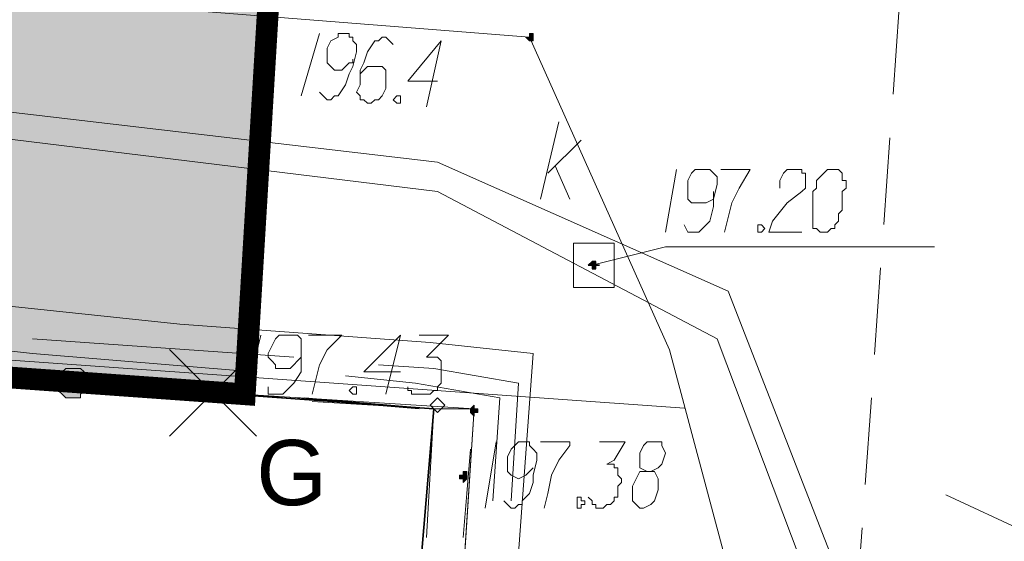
# Model space of a CAD drawing. Header units: metres. Extents: x 7431553 to 7432401, y 5544342 to 5544539.
# Tile 161 of 180: x 7432237 to 7432249, y 5544434 to 5544440. Entities that reach past the tile are written whole.
import ezdxf
from ezdxf import colors
from ezdxf.entities.mleader import LeaderData, LeaderLine
from ezdxf.lldxf.tags import DXFTag
from ezdxf.math import Vec2, Vec3

# ---------------------------------------------------------------- set-up
doc = ezdxf.new("R2010")
doc.units = ezdxf.units.M
doc.header["$MEASUREMENT"] = 0
doc.linetypes.add('DASHEDX2', pattern=[1.5, 1, -0.5])
for name, color, linetype, lineweight in [('BG-PR90-PB-PZT-PZT01_2026_04_14$0$MAPA DCP', 7, 'Continuous', 0), ('BG-PR90-PB-PZT-PZT01_2026_04_14$0$Z-ogrodzenie', 41, 'Continuous', 20), ('PRIMETECH - kan_deszcz_graw', 74, 'EST---KD---', 35), ('PRIMETECH_XREF', 7, 'Continuous', 5), ('PROHUBUS- OPISY WENTYLACJA', 7, 'Continuous', 13)]:
    doc.layers.add(name, color=color, linetype=linetype, lineweight=lineweight)
for name, color, linetype in [('BG-PR90-PB-PZT-PZT01_2026_04_14$0$Z-wyburzenia', 10, 'Continuous'), ('BG-PR90-PB-PZT-PZT01_2026_04_14$0$Z_granica-inwestycji', 203, 'Continuous'), ('BG-PR90-PB-PZT-PZT01_2026_04_14$0$Z_granica-wlasnosci', 170, 'Continuous'), ('BG-PR90-PB-PZT-PZT01_2026_04_14$0$Z_szraf zielen', 72, 'Continuous')]:
    doc.layers.add(name, color=color, linetype=linetype)
doc.styles.add('BG-PR90-PB-PZT-PZT01_2026_04_14$0$Arial', font='arial.ttf')
doc.styles.add('DYN_DIM', font='ARIAL.TTF')
doc.styles.add('EST_SWK_1_500__', font='arial.ttf', dxfattribs={"height": 1})
doc.linetypes.add('BG-PR90-PB-PZT-PZT01_2026_04_14$0$BGT', pattern='A,3.75,[133,ltypeshp.shx,S=0.1875,R=0,X=0,Y=0],3.75', length=7.5)
tags = doc.linetypes.add('EST---KD---', pattern='A,2.5,-0.22,["kd",EST_SWK_1_500__,S=1,R=0,X=0,Y=-0.36],-1.6', length=4.32).pattern_tags.tags
tags[6] = DXFTag(74, 10)

# ---------------------------------------------------------------- blocks, each defined once
blk = doc.blocks.new('_$0$_None')
blk = doc.blocks.new('BG-PR90-PB-PZT-PZT01_2026_04_14$0$Naddrwiną2025_v2klauzulap')
at = {"layer": 'BG-PR90-PB-PZT-PZT01_2026_04_14$0$MAPA DCP', "linetype": 'Continuous', "lineweight": 0, "true_color": 0x9a3300, "transparency": 33554559}
blk.add_hatch(color=24, dxfattribs=at).paths.add_polyline_path([(7431725.337, 5544658.073), (7431725.337, 5544658.073), (7431725.337, 5544658.116), (7431725.379, 5544658.116), (7431725.379, 5544658.116), (7431725.379, 5544658.116), (7431725.379, 5544658.116), (7431725.379, 5544658.158), (7431725.379, 5544658.158), (7431725.379, 5544658.158), (7431725.337, 5544658.158), (7431725.337, 5544658.158), (7431725.337, 5544658.2), (7431725.337, 5544658.158), (7431725.294, 5544658.158), (7431725.294, 5544658.158), (7431725.294, 5544658.158), (7431725.294, 5544658.158), (7431725.294, 5544658.116), (7431725.294, 5544658.116), (7431725.294, 5544658.116), (7431725.294, 5544658.116), (7431725.294, 5544658.116)])
at = {"layer": 'BG-PR90-PB-PZT-PZT01_2026_04_14$0$MAPA DCP', "linetype": 'Continuous', "lineweight": 0, "transparency": 33554559}
for color, points in [(1, [(7431722.712, 5544657.354), (7431722.712, 5544657.354), (7431722.754, 5544657.396), (7431722.754, 5544657.396), (7431722.754, 5544657.396), (7431722.754, 5544657.396), (7431722.754, 5544657.396), (7431722.754, 5544657.438), (7431722.754, 5544657.438), (7431722.754, 5544657.438), (7431722.754, 5544657.438), (7431722.712, 5544657.438), (7431722.712, 5544657.438), (7431722.712, 5544657.438), (7431722.712, 5544657.438), (7431722.67, 5544657.438), (7431722.67, 5544657.438), (7431722.67, 5544657.438), (7431722.67, 5544657.396), (7431722.67, 5544657.396), (7431722.67, 5544657.396), (7431722.67, 5544657.396), (7431722.712, 5544657.396)]), (256, [(7431727.072, 5544656.761), (7431727.072, 5544656.761), (7431727.03, 5544656.761), (7431727.03, 5544656.803), (7431726.988, 5544656.803), (7431726.988, 5544656.803), (7431726.988, 5544656.803), (7431726.988, 5544656.761), (7431726.945, 5544656.761), (7431726.945, 5544656.761), (7431726.945, 5544656.761), (7431726.988, 5544656.719), (7431726.988, 5544656.719), (7431726.988, 5544656.719), (7431726.988, 5544656.719), (7431727.03, 5544656.719), (7431727.03, 5544656.719), (7431727.03, 5544656.719)]), (256, [(7431727.75, 5544656.592), (7431727.792, 5544656.592), (7431727.792, 5544656.592), (7431727.792, 5544656.592), (7431727.792, 5544656.634), (7431727.792, 5544656.634), (7431727.834, 5544656.634), (7431727.792, 5544656.676), (7431727.792, 5544656.676), (7431727.792, 5544656.676), (7431727.792, 5544656.676), (7431727.792, 5544656.676), (7431727.75, 5544656.676), (7431727.75, 5544656.676), (7431727.75, 5544656.676), (7431727.75, 5544656.676), (7431727.75, 5544656.676), (7431727.707, 5544656.676), (7431727.707, 5544656.634), (7431727.707, 5544656.634), (7431727.75, 5544656.634)]), (256, [(7431726.861, 5544654.094), (7431726.861, 5544654.136), (7431726.818, 5544654.136), (7431726.818, 5544654.136), (7431726.818, 5544654.136), (7431726.776, 5544654.136), (7431726.776, 5544654.136), (7431726.776, 5544654.136), (7431726.776, 5544654.094), (7431726.776, 5544654.094), (7431726.776, 5544654.094), (7431726.776, 5544654.052), (7431726.818, 5544654.052), (7431726.818, 5544654.052), (7431726.818, 5544654.052), (7431726.861, 5544654.052)]), (256, [(7431726.691, 5544651.977), (7431726.776, 5544651.977), (7431726.818, 5544652.02), (7431726.818, 5544652.02), (7431726.861, 5544652.062), (7431726.861, 5544652.104), (7431726.861, 5544652.189), (7431726.861, 5544652.231), (7431726.818, 5544652.231), (7431726.776, 5544652.274), (7431726.734, 5544652.316), (7431726.691, 5544652.316), (7431726.649, 5544652.316), (7431726.607, 5544652.274), (7431726.564, 5544652.274), (7431726.522, 5544652.231), (7431726.522, 5544652.189), (7431726.522, 5544652.147), (7431726.522, 5544652.104), (7431726.522, 5544652.062), (7431726.564, 5544652.02), (7431726.607, 5544651.977), (7431726.649, 5544651.977), (7431726.649, 5544651.977)])]:
    blk.add_hatch(color=color, dxfattribs=at).paths.add_polyline_path(points)
at = {"layer": 'BG-PR90-PB-PZT-PZT01_2026_04_14$0$MAPA DCP', "linetype": 'Continuous', "lineweight": 18, "transparency": 33554687}
for points in [[(7431735.454, 5544677.504), (7431734.904, 5544669.292), (7431734.65, 5544665.312), (7431734.057, 5544656.295), (7431726.988, 5544656.761), (7431726.818, 5544654.094), (7431673.859, 5544657.311), (7431674.071, 5544660.444), (7431674.706, 5544669.419), (7431675.002, 5544673.694), (7431675.807, 5544686.098)], [(7431770.083, 5544504.869), (7431766.188, 5544504.996), (7431732.576, 5544512.404), (7431709.8, 5544513.844), (7431713.187, 5544561.426), (7431714.161, 5544575.396), (7431721.188, 5544574.846), (7431726.818, 5544654.094), (7431726.988, 5544656.761), (7431734.057, 5544656.295), (7431734.65, 5544665.312), (7431734.904, 5544669.292), (7431748.747, 5544668.276), (7431734.904, 5544669.292), (7431735.454, 5544677.504)], [(7431726.861, 5544654.814), (7431726.988, 5544656.295), (7431728.469, 5544656.211)], [(7431727.58, 5544656.253), (7431726.988, 5544656.295), (7431726.903, 5544654.898)], [(7431726.818, 5544653.925), (7431726.649, 5544651.935)], [(7431726.607, 5544650.792), (7431726.818, 5544653.798)]]:
    blk.add_lwpolyline(points, dxfattribs=at)
at = {"layer": 'BG-PR90-PB-PZT-PZT01_2026_04_14$0$MAPA DCP', "color": 1, "linetype": 'Continuous', "lineweight": 18, "transparency": 33554687}
for points in [[(7431735.412, 5544677.504), (7431733.719, 5544662.561), (7431731.221, 5544660.317), (7431726.31, 5544659.005), (7431722.712, 5544657.396), (7431720.849, 5544633.816), (7431719.664, 5544603.125), (7431716.955, 5544571.502), (7431706.795, 5544564.474), (7431707.049, 5544557.701)], [(7431718.225, 5544548.557), (7431719.749, 5544566.972), (7431720.13, 5544573.534), (7431720.384, 5544578.952), (7431721.442, 5544597.494), (7431722.204, 5544610.321), (7431722.627, 5544615.74), (7431723.008, 5544620.397), (7431723.516, 5544627.593), (7431724.49, 5544636.822), (7431724.871, 5544641.267), (7431725.294, 5544645.839), (7431725.633, 5544649.776), (7431726.014, 5544653.374), (7431726.226, 5544656.253), (7431726.353, 5544657.438), (7431733.295, 5544656.93), (7431735.37, 5544656.803), (7431735.497, 5544658.666), (7431736.47, 5544668.784), (7431736.978, 5544673.694), (7431737.232, 5544676.234), (7431737.317, 5544677.335)], [(7431713.695, 5544555.457), (7431717.209, 5544559.987), (7431718.436, 5544580.73), (7431719.833, 5544603.506), (7431722.035, 5544638.304), (7431724.151, 5544656.338), (7431725.633, 5544659.682), (7431730.205, 5544661.46)], [(7431730.459, 5544661.164), (7431726.183, 5544659.555), (7431724.49, 5544656.338), (7431722.289, 5544638.346), (7431720.172, 5544603.506), (7431718.648, 5544580.646), (7431717.674, 5544559.987), (7431713.737, 5544555.203)], [(7431728.046, 5544657.184), (7431726.691, 5544657.269), (7431726.522, 5544656.295), (7431726.48, 5544655.66)], [(7431728.046, 5544656.973), (7431726.861, 5544657.057), (7431726.691, 5544656.084), (7431726.607, 5544655.279)], [(7431726.395, 5544654.687), (7431726.183, 5544651.681)], [(7431726.564, 5544654.263), (7431726.564, 5544654.221), (7431726.353, 5544651.681), (7431726.31, 5544651.3)]]:
    blk.add_lwpolyline(points, dxfattribs=at)
at = {"layer": 'BG-PR90-PB-PZT-PZT01_2026_04_14$0$MAPA DCP', "color": 24, "linetype": 'Continuous', "lineweight": 18, "true_color": 0x9a3300, "transparency": 33554687}
for points in [[(7431725.337, 5544658.116), (7431725.125, 5544658.962), (7431725.125, 5544662.053)], [(7431724.278, 5544657.608), (7431723.897, 5544657.989)], [(7431724.194, 5544657.692), (7431724.575, 5544657.862)], [(7431724.575, 5544657.523), (7431723.686, 5544657.735)]]:
    blk.add_lwpolyline(points, dxfattribs=at)
at = {"layer": 'BG-PR90-PB-PZT-PZT01_2026_04_14$0$MAPA DCP', "color": 24, "linetype": 'Continuous', "lineweight": 9, "true_color": 0x9a3300, "transparency": 33554687}
for points in [[(7431724.236, 5544660.91), (7431724.236, 5544660.825), (7431724.278, 5544660.783), (7431724.321, 5544660.74), (7431724.363, 5544660.698), (7431724.405, 5544660.698), (7431724.448, 5544660.698), (7431724.49, 5544660.656), (7431724.532, 5544660.656), (7431724.617, 5544660.656), (7431724.702, 5544660.656), (7431724.786, 5544660.656), (7431724.829, 5544660.656), (7431724.871, 5544660.656), (7431724.913, 5544660.656), (7431724.913, 5544660.698), (7431724.956, 5544660.74), (7431724.956, 5544660.783), (7431724.956, 5544660.825), (7431724.913, 5544660.867), (7431724.913, 5544660.91), (7431724.871, 5544660.91), (7431724.829, 5544660.952), (7431724.786, 5544660.952), (7431724.744, 5544660.952), (7431724.702, 5544660.994), (7431724.659, 5544660.994), (7431724.617, 5544660.994), (7431724.575, 5544660.994), (7431724.532, 5544660.994), (7431724.49, 5544660.994), (7431724.448, 5544661.037), (7431724.405, 5544661.037), (7431724.363, 5544661.037), (7431724.363, 5544660.994), (7431724.321, 5544660.994), (7431724.278, 5544660.994), (7431724.236, 5544660.952)], [(7431724.871, 5544660.063), (7431724.913, 5544660.105), (7431724.956, 5544660.063), (7431724.956, 5544660.021), (7431724.913, 5544660.021), (7431724.871, 5544660.021)]]:
    blk.add_lwpolyline(points, close=True, dxfattribs=at)
for points in [[(7431724.448, 5544660.275), (7431724.363, 5544660.275), (7431724.278, 5544660.317), (7431724.236, 5544660.359), (7431724.236, 5544660.402), (7431724.236, 5544660.444), (7431724.236, 5544660.486), (7431724.236, 5544660.529), (7431724.278, 5544660.529), (7431724.278, 5544660.571), (7431724.321, 5544660.571), (7431724.363, 5544660.571), (7431724.405, 5544660.571), (7431724.448, 5544660.571), (7431724.49, 5544660.529), (7431724.617, 5544660.359), (7431724.829, 5544660.19), (7431724.956, 5544660.148), (7431724.956, 5544660.529)], [(7431724.236, 5544659.597), (7431724.236, 5544659.936), (7431724.448, 5544659.809), (7431724.617, 5544659.724), (7431724.786, 5544659.682), (7431724.956, 5544659.64)], [(7431724.871, 5544659.174), (7431724.956, 5544659.216), (7431724.956, 5544659.343), (7431724.913, 5544659.386), (7431724.829, 5544659.47), (7431724.659, 5544659.513), (7431724.575, 5544659.513), (7431724.405, 5544659.555), (7431724.321, 5544659.555), (7431724.278, 5544659.513), (7431724.236, 5544659.47), (7431724.236, 5544659.428), (7431724.236, 5544659.386), (7431724.236, 5544659.343), (7431724.236, 5544659.301), (7431724.278, 5544659.259), (7431724.363, 5544659.216), (7431724.448, 5544659.216), (7431724.49, 5544659.216), (7431724.575, 5544659.216), (7431724.617, 5544659.259), (7431724.617, 5544659.343), (7431724.617, 5544659.386), (7431724.617, 5544659.428), (7431724.575, 5544659.513), (7431724.532, 5544659.513), (7431724.49, 5544659.513)], [(7431724.236, 5544659.089), (7431724.956, 5544658.962)]]:
    blk.add_lwpolyline(points, dxfattribs=at)
at = {"layer": 'BG-PR90-PB-PZT-PZT01_2026_04_14$0$MAPA DCP', "linetype": 'Continuous', "lineweight": 9, "transparency": 33554687}
for points in [[(7431727.707, 5544658.751), (7431727.707, 5544658.793), (7431727.665, 5544658.878), (7431727.623, 5544658.92), (7431727.496, 5544658.962), (7431727.411, 5544658.92), (7431727.369, 5544658.92), (7431727.369, 5544658.835), (7431727.369, 5544658.793), (7431727.369, 5544658.751), (7431727.411, 5544658.708), (7431727.496, 5544658.666), (7431727.538, 5544658.666), (7431727.623, 5544658.666), (7431727.665, 5544658.666), (7431727.707, 5544658.751), (7431727.707, 5544658.666), (7431727.792, 5544658.624), (7431727.877, 5544658.581), (7431727.919, 5544658.581), (7431728.046, 5544658.581), (7431728.088, 5544658.624), (7431728.131, 5544658.666), (7431728.131, 5544658.708), (7431728.088, 5544658.793), (7431728.046, 5544658.835), (7431727.919, 5544658.878), (7431727.877, 5544658.878), (7431727.792, 5544658.878), (7431727.707, 5544658.835), (7431727.707, 5544658.793)], [(7431727.369, 5544658.2), (7431727.369, 5544658.497), (7431727.58, 5544658.37), (7431727.623, 5544658.285), (7431727.623, 5544658.327), (7431727.623, 5544658.37), (7431727.665, 5544658.37), (7431727.665, 5544658.412), (7431727.707, 5544658.412), (7431727.75, 5544658.412), (7431727.792, 5544658.454), (7431727.834, 5544658.454), (7431727.877, 5544658.412), (7431727.919, 5544658.412), (7431727.961, 5544658.412), (7431728.004, 5544658.412), (7431728.004, 5544658.37), (7431728.046, 5544658.37), (7431728.088, 5544658.327), (7431728.088, 5544658.285), (7431728.131, 5544658.243), (7431728.131, 5544658.2), (7431728.131, 5544658.158), (7431728.088, 5544658.158), (7431728.088, 5544658.116), (7431728.046, 5544658.116), (7431728.004, 5544658.073)], [(7431727.369, 5544657.523), (7431727.369, 5544657.862), (7431727.411, 5544657.862), (7431727.58, 5544657.735), (7431727.75, 5544657.65), (7431727.961, 5544657.608), (7431728.131, 5544657.565)], [(7431728.046, 5544657.1), (7431728.088, 5544657.142), (7431728.131, 5544657.184), (7431728.131, 5544657.227), (7431728.088, 5544657.269), (7431728.088, 5544657.311), (7431728.046, 5544657.311), (7431727.961, 5544657.396), (7431727.834, 5544657.438), (7431727.75, 5544657.438), (7431727.58, 5544657.481), (7431727.496, 5544657.481), (7431727.453, 5544657.438), (7431727.411, 5544657.396), (7431727.369, 5544657.396), (7431727.369, 5544657.354), (7431727.369, 5544657.311), (7431727.369, 5544657.269), (7431727.411, 5544657.227), (7431727.453, 5544657.184), (7431727.538, 5544657.142), (7431727.58, 5544657.142), (7431727.623, 5544657.142), (7431727.707, 5544657.142), (7431727.75, 5544657.184), (7431727.792, 5544657.269), (7431727.75, 5544657.354), (7431727.707, 5544657.396), (7431727.665, 5544657.438)], [(7431727.369, 5544657.015), (7431728.131, 5544656.888)], [(7431726.141, 5544656.126), (7431726.141, 5544656.465), (7431726.31, 5544656.295), (7431726.395, 5544656.211), (7431726.395, 5544656.295), (7431726.395, 5544656.338), (7431726.437, 5544656.38), (7431726.48, 5544656.38), (7431726.522, 5544656.38), (7431726.564, 5544656.38), (7431726.607, 5544656.38), (7431726.649, 5544656.38), (7431726.691, 5544656.38), (7431726.734, 5544656.338), (7431726.776, 5544656.338), (7431726.776, 5544656.295), (7431726.818, 5544656.253), (7431726.818, 5544656.211), (7431726.818, 5544656.168), (7431726.818, 5544656.126), (7431726.818, 5544656.084), (7431726.818, 5544656.041), (7431726.776, 5544656.041), (7431726.776, 5544655.999), (7431726.734, 5544655.999)], [(7431726.564, 5544655.914), (7431726.564, 5544655.491), (7431726.141, 5544655.914), (7431726.818, 5544655.745)], [(7431726.141, 5544654.856), (7431726.141, 5544655.237), (7431726.31, 5544655.068), (7431726.48, 5544654.983), (7431726.649, 5544654.941), (7431726.818, 5544654.898)], [(7431726.734, 5544654.39), (7431726.818, 5544654.39), (7431726.818, 5544654.56), (7431726.776, 5544654.602), (7431726.691, 5544654.687), (7431726.564, 5544654.771), (7431726.48, 5544654.771), (7431726.31, 5544654.771), (7431726.226, 5544654.771), (7431726.183, 5544654.771), (7431726.141, 5544654.729), (7431726.141, 5544654.687), (7431726.141, 5544654.602), (7431726.141, 5544654.56), (7431726.141, 5544654.517), (7431726.183, 5544654.475), (7431726.268, 5544654.433), (7431726.353, 5544654.39), (7431726.395, 5544654.39), (7431726.437, 5544654.433), (7431726.48, 5544654.475), (7431726.522, 5544654.475), (7431726.522, 5544654.56), (7431726.522, 5544654.602), (7431726.522, 5544654.644), (7431726.48, 5544654.687), (7431726.437, 5544654.729), (7431726.395, 5544654.771)], [(7431726.141, 5544654.306), (7431726.818, 5544654.136)]]:
    blk.add_lwpolyline(points, dxfattribs=at)
at = {"layer": 'BG-PR90-PB-PZT-PZT01_2026_04_14$0$MAPA DCP', "color": 24, "linetype": 'Continuous', "lineweight": 18, "true_color": 0x9a3300, "transparency": 33554687}
blk.add_lwpolyline([(7431725.591, 5544657.904), (7431725.591, 5544658.37), (7431725.083, 5544658.37), (7431725.083, 5544657.904)], close=True, dxfattribs=at)
at = {"layer": 'BG-PR90-PB-PZT-PZT01_2026_04_14$0$MAPA DCP', "color": 24, "linetype": 'Continuous', "lineweight": -3, "true_color": 0x9a3300, "transparency": 33554687}
blk.add_lwpolyline([(7431725.337, 5544658.073), (7431725.337, 5544658.073), (7431725.337, 5544658.116), (7431725.379, 5544658.116), (7431725.379, 5544658.116), (7431725.379, 5544658.116), (7431725.379, 5544658.116), (7431725.379, 5544658.158), (7431725.379, 5544658.158), (7431725.379, 5544658.158), (7431725.337, 5544658.158), (7431725.337, 5544658.158), (7431725.337, 5544658.2), (7431725.337, 5544658.158), (7431725.294, 5544658.158), (7431725.294, 5544658.158), (7431725.294, 5544658.158), (7431725.294, 5544658.158), (7431725.294, 5544658.116), (7431725.294, 5544658.116), (7431725.294, 5544658.116), (7431725.294, 5544658.116), (7431725.294, 5544658.116)], close=True, dxfattribs=at)
at = {"layer": 'BG-PR90-PB-PZT-PZT01_2026_04_14$0$MAPA DCP', "color": 24, "linetype": 'Continuous', "lineweight": 0, "true_color": 0x9a3300, "transparency": 33554687}
blk.add_lwpolyline([(7431725.337, 5544658.073), (7431725.337, 5544658.073), (7431725.337, 5544658.116), (7431725.379, 5544658.116), (7431725.379, 5544658.116), (7431725.379, 5544658.116), (7431725.379, 5544658.116), (7431725.379, 5544658.158), (7431725.379, 5544658.158), (7431725.379, 5544658.158), (7431725.337, 5544658.158), (7431725.337, 5544658.158), (7431725.337, 5544658.2), (7431725.337, 5544658.158), (7431725.294, 5544658.158), (7431725.294, 5544658.158), (7431725.294, 5544658.158), (7431725.294, 5544658.158), (7431725.294, 5544658.116), (7431725.294, 5544658.116), (7431725.294, 5544658.116), (7431725.294, 5544658.116), (7431725.294, 5544658.116)], close=True, dxfattribs=at)
at = {"layer": 'BG-PR90-PB-PZT-PZT01_2026_04_14$0$MAPA DCP', "color": 24, "linetype": 'Continuous', "lineweight": 0, "true_color": 0x9a3300, "transparency": 33554495}
blk.add_lwpolyline([(7431725.337, 5544658.2), (7431725.337, 5544658.158)], dxfattribs=at)
at = {"layer": 'BG-PR90-PB-PZT-PZT01_2026_04_14$0$MAPA DCP', "linetype": 'Continuous', "lineweight": 9, "transparency": 33554687}
for points in [[(7431728.004, 5544657.946), (7431728.004, 5544657.989), (7431728.046, 5544657.989), (7431728.046, 5544658.031), (7431728.088, 5544658.031), (7431728.088, 5544657.989), (7431728.131, 5544657.989), (7431728.131, 5544657.946), (7431728.088, 5544657.946), (7431728.046, 5544657.946)], [(7431726.734, 5544655.364), (7431726.734, 5544655.406), (7431726.818, 5544655.406), (7431726.818, 5544655.364), (7431726.776, 5544655.322)]]:
    blk.add_lwpolyline(points, close=True, dxfattribs=at)
at = {"layer": 'BG-PR90-PB-PZT-PZT01_2026_04_14$0$MAPA DCP', "color": 1, "linetype": 'Continuous', "lineweight": 0, "transparency": 33554687}
blk.add_lwpolyline([(7431722.712, 5544657.354), (7431722.712, 5544657.354), (7431722.754, 5544657.396), (7431722.754, 5544657.396), (7431722.754, 5544657.396), (7431722.754, 5544657.396), (7431722.754, 5544657.396), (7431722.754, 5544657.438), (7431722.754, 5544657.438), (7431722.754, 5544657.438), (7431722.754, 5544657.438), (7431722.712, 5544657.438), (7431722.712, 5544657.438), (7431722.712, 5544657.438), (7431722.712, 5544657.438), (7431722.67, 5544657.438), (7431722.67, 5544657.438), (7431722.67, 5544657.438), (7431722.67, 5544657.396), (7431722.67, 5544657.396), (7431722.67, 5544657.396), (7431722.67, 5544657.396), (7431722.712, 5544657.396)], close=True, dxfattribs=at)
at = {"layer": 'BG-PR90-PB-PZT-PZT01_2026_04_14$0$MAPA DCP', "linetype": 'Continuous', "lineweight": 18, "transparency": 33554687}
for points in [[(7431673.859, 5544657.311), (7431726.818, 5544654.094), (7431721.188, 5544574.846), (7431714.161, 5544575.396), (7431713.187, 5544561.426), (7431668.61, 5544564.601), (7431669.033, 5544570.486), (7431669.541, 5544576.582), (7431670.727, 5544580.519), (7431669.795, 5544596.859), (7431673.182, 5544646.728)], [(7431726.945, 5544656.422), (7431726.861, 5544656.338), (7431726.945, 5544656.253), (7431727.03, 5544656.338)]]:
    blk.add_lwpolyline(points, close=True, dxfattribs=at)
at = {"layer": 'BG-PR90-PB-PZT-PZT01_2026_04_14$0$MAPA DCP', "linetype": 'Continuous', "lineweight": 0, "transparency": 33554687}
for points in [[(7431727.072, 5544656.761), (7431727.072, 5544656.761), (7431727.03, 5544656.761), (7431727.03, 5544656.803), (7431726.988, 5544656.803), (7431726.988, 5544656.803), (7431726.988, 5544656.803), (7431726.988, 5544656.761), (7431726.945, 5544656.761), (7431726.945, 5544656.761), (7431726.945, 5544656.761), (7431726.988, 5544656.719), (7431726.988, 5544656.719), (7431726.988, 5544656.719), (7431726.988, 5544656.719), (7431727.03, 5544656.719), (7431727.03, 5544656.719), (7431727.03, 5544656.719)], [(7431727.75, 5544656.592), (7431727.792, 5544656.592), (7431727.792, 5544656.592), (7431727.792, 5544656.592), (7431727.792, 5544656.634), (7431727.792, 5544656.634), (7431727.834, 5544656.634), (7431727.792, 5544656.676), (7431727.792, 5544656.676), (7431727.792, 5544656.676), (7431727.792, 5544656.676), (7431727.792, 5544656.676), (7431727.75, 5544656.676), (7431727.75, 5544656.676), (7431727.75, 5544656.676), (7431727.75, 5544656.676), (7431727.75, 5544656.676), (7431727.707, 5544656.676), (7431727.707, 5544656.634), (7431727.707, 5544656.634), (7431727.75, 5544656.634), (7431727.75, 5544656.592), (7431727.75, 5544656.592)], [(7431726.861, 5544654.094), (7431726.861, 5544654.136), (7431726.818, 5544654.136), (7431726.818, 5544654.136), (7431726.818, 5544654.136), (7431726.776, 5544654.136), (7431726.776, 5544654.136), (7431726.776, 5544654.136), (7431726.776, 5544654.094), (7431726.776, 5544654.094), (7431726.776, 5544654.094), (7431726.776, 5544654.052), (7431726.818, 5544654.052), (7431726.818, 5544654.052), (7431726.818, 5544654.052), (7431726.861, 5544654.052), (7431726.861, 5544654.094)], [(7431726.691, 5544651.977), (7431726.776, 5544651.977), (7431726.818, 5544652.02), (7431726.818, 5544652.02), (7431726.861, 5544652.062), (7431726.861, 5544652.104), (7431726.861, 5544652.189), (7431726.861, 5544652.231), (7431726.818, 5544652.231), (7431726.776, 5544652.274), (7431726.734, 5544652.316), (7431726.691, 5544652.316), (7431726.649, 5544652.316), (7431726.607, 5544652.274), (7431726.564, 5544652.274), (7431726.522, 5544652.231), (7431726.522, 5544652.189), (7431726.522, 5544652.147), (7431726.522, 5544652.104), (7431726.522, 5544652.062), (7431726.564, 5544652.02), (7431726.607, 5544651.977), (7431726.649, 5544651.977)]]:
    blk.add_lwpolyline(points, close=True, dxfattribs=at)
at = {"layer": 'BG-PR90-PB-PZT-PZT01_2026_04_14$0$MAPA DCP', "color": 94, "linetype": 'Continuous', "lineweight": 18, "true_color": 0x009a00, "transparency": 33554687}
for points in [[(7431726.988, 5544656.634), (7431726.988, 5544656.761)], [(7431726.988, 5544656.761), (7431726.988, 5544656.253)], [(7431728.469, 5544656.634), (7431727.961, 5544656.676), (7431727.453, 5544656.719)], [(7431726.903, 5544655.11), (7431726.988, 5544656.126)], [(7431726.945, 5544655.745), (7431726.861, 5544654.729)], [(7431726.776, 5544653.417), (7431726.818, 5544653.925), (7431726.818, 5544654.094), (7431726.861, 5544654.602)], [(7431722.797, 5544654.306), (7431721.781, 5544654.39)], [(7431724.321, 5544654.221), (7431723.813, 5544654.263), (7431723.305, 5544654.306)], [(7431725.845, 5544654.136), (7431724.829, 5544654.179)], [(7431726.861, 5544654.221), (7431726.818, 5544654.094), (7431726.353, 5544654.094)], [(7431726.691, 5544651.893), (7431726.776, 5544652.909)]]:
    blk.add_lwpolyline(points, dxfattribs=at)
at = {"layer": 'BG-PR90-PB-PZT-PZT01_2026_04_14$0$MAPA DCP', "linetype": 'Continuous', "lineweight": 35, "transparency": 33554687}
blk.add_lwpolyline([(7431705.482, 5544561.892), (7431720.045, 5544560.834), (7431720.299, 5544563.501), (7431720.807, 5544568.454), (7431721.908, 5544585.641), (7431723.686, 5544610.575), (7431726.988, 5544656.295), (7431735.539, 5544655.576)], dxfattribs=at)
at = {"layer": 'BG-PR90-PB-PZT-PZT01_2026_04_14$0$MAPA DCP', "color": 1, "linetype": 'Continuous', "lineweight": 9, "transparency": 33554687}
for points in [[(7431723.22, 5544656.338), (7431723.22, 5544655.999), (7431722.754, 5544656.38), (7431723.516, 5544656.211)], [(7431722.797, 5544655.83), (7431722.754, 5544655.787), (7431722.712, 5544655.745), (7431722.712, 5544655.703), (7431722.754, 5544655.66), (7431722.754, 5544655.618), (7431722.881, 5544655.533), (7431723.008, 5544655.491), (7431723.093, 5544655.449), (7431723.262, 5544655.449), (7431723.347, 5544655.406), (7431723.389, 5544655.449), (7431723.432, 5544655.449), (7431723.432, 5544655.491), (7431723.474, 5544655.533), (7431723.474, 5544655.576), (7431723.432, 5544655.618), (7431723.432, 5544655.66), (7431723.389, 5544655.703), (7431723.305, 5544655.745), (7431723.262, 5544655.745), (7431723.22, 5544655.745), (7431723.135, 5544655.745), (7431723.093, 5544655.745), (7431723.051, 5544655.703), (7431723.051, 5544655.66), (7431723.051, 5544655.618), (7431723.051, 5544655.576), (7431723.051, 5544655.533), (7431723.093, 5544655.491), (7431723.135, 5544655.449), (7431723.178, 5544655.449)], [(7431723.347, 5544654.983), (7431723.389, 5544655.025), (7431723.432, 5544655.068), (7431723.432, 5544655.11), (7431723.389, 5544655.152), (7431723.389, 5544655.195), (7431723.262, 5544655.279), (7431723.135, 5544655.322), (7431723.051, 5544655.364), (7431722.881, 5544655.406), (7431722.797, 5544655.406), (7431722.754, 5544655.364), (7431722.712, 5544655.364), (7431722.712, 5544655.322), (7431722.67, 5544655.322), (7431722.67, 5544655.237), (7431722.67, 5544655.195), (7431722.712, 5544655.195), (7431722.754, 5544655.11), (7431722.839, 5544655.068), (7431722.881, 5544655.068), (7431722.924, 5544655.068), (7431723.008, 5544655.068), (7431723.051, 5544655.11), (7431723.093, 5544655.152), (7431723.093, 5544655.195), (7431723.093, 5544655.237), (7431723.051, 5544655.279), (7431723.008, 5544655.322), (7431723.008, 5544655.364), (7431722.966, 5544655.364)], [(7431722.67, 5544654.983), (7431723.389, 5544654.771)]]:
    blk.add_lwpolyline(points, dxfattribs=at)
blk.add_lwpolyline([(7431723.389, 5544655.872), (7431723.389, 5544655.914), (7431723.474, 5544655.914), (7431723.474, 5544655.872), (7431723.432, 5544655.83)], close=True, dxfattribs=at)
blk = doc.blocks.new('BG-PR90-PB-PZT-PZT01_2026_04_14')
at = {"layer": 'BG-PR90-PB-PZT-PZT01_2026_04_14$0$Z_szraf zielen', "true_color": 0xb0d592}
h = blk.add_hatch(color=63, dxfattribs=at)
h.dxf.hatch_style = 1
h.paths.add_polyline_path([(7432147.21, 5544449.15), (7432150.41, 5544493.74), (7432156.27, 5544493.32), (7432162.4, 5544492.78), (7432166.34, 5544491.62), (7432182.67, 5544492.54), (7432242.525, 5544488.459), (7432243.1, 5544488.46), (7432239.91, 5544435.52), (7432160.67, 5544441.17), (7432161.18, 5544448.16), (7432160.681, 5544448.195), (7432160.681, 5544448.196), (7432160.789, 5544449.703), (7432165.277, 5544449.382), (7432165.064, 5544446.39), (7432170.051, 5544446.034), (7432170.08, 5544446.433), (7432172.565, 5544446.256), (7432173.072, 5544446.22), (7432180.553, 5544445.687), (7432180.738, 5544448.28), (7432180.782, 5544448.983), (7432181.094, 5544453.267), (7432193.715, 5544452.367), (7432193.609, 5544450.871), (7432200.591, 5544450.373), (7432200.804, 5544453.366), (7432203.95, 5544453.142), (7432204.646, 5544453.092, -0.414214), (7432206.499, 5544450.955), (7432205.979, 5544443.664), (7432221.941, 5544442.526), (7432225.008, 5544485.533), (7432209.048, 5544486.671), (7432208.053, 5544472.707, -0.414214), (7432206.984, 5544471.781), (7432205.987, 5544471.852, -0.414214), (7432205.06, 5544472.92), (7432206.056, 5544486.885), (7432206.163, 5544488.381), (7432166.264, 5544491.226), (7432166.157, 5544489.73), (7432165.161, 5544475.765), (7432165.117, 5544475.148, -0.414214), (7432163.514, 5544473.758), (7432158.091, 5544474.149), (7432158.433, 5544479.291), (7432158.431, 5544479.263), (7432151.418, 5544479.76), (7432151.418, 5544479.76), (7432151.038, 5544474.648), (7432149.21, 5544449.008)])
at = {"layer": 'BG-PR90-PB-PZT-PZT01_2026_04_14$0$Z-ogrodzenie', "linetype": 'BG-PR90-PB-PZT-PZT01_2026_04_14$0$BGT', "lineweight": 20, "ltscale": 0.4}
blk.add_lwpolyline([(7432244.967, 5544435.36), (7432160.884, 5544441.355), (7432161.379, 5544448.145)], dxfattribs=at)
at = {"layer": 'BG-PR90-PB-PZT-PZT01_2026_04_14$0$Z-wyburzenia', "lineweight": 35}
for points in [[(7432239.043, 5544436.036), (7432240.043, 5544435.036)], [(7432240.043, 5544436.036), (7432239.043, 5544435.036)]]:
    blk.add_lwpolyline(points, dxfattribs=at)
at = {"layer": 'BG-PR90-PB-PZT-PZT01_2026_04_14$0$Z_granica-wlasnosci', "color": 5, "true_color": 0x1414ff, "const_width": 0.25}
blk.add_lwpolyline([(7432243.1, 5544488.46), (7432239.91, 5544435.52), (7432160.67, 5544441.17), (7432161.18, 5544448.16), (7432147.21, 5544449.15), (7432150.41, 5544493.74), (7432156.27, 5544493.32), (7432162.4, 5544492.78), (7432166.34, 5544491.62), (7432182.67, 5544492.54), (7432242.525, 5544488.459)], close=True, dxfattribs=at)
blk.add_lwpolyline([(7432243.1, 5544488.46), (7432239.91, 5544435.52), (7432160.67, 5544441.17), (7432161.18, 5544448.16), (7432147.21, 5544449.15), (7432150.41, 5544493.74), (7432156.27, 5544493.32), (7432162.4, 5544492.78), (7432166.34, 5544491.62), (7432182.67, 5544492.54), (7432242.525, 5544488.459)], close=True, dxfattribs=at)
blk.add_lwpolyline([(7432243.1, 5544488.46), (7432239.91, 5544435.52), (7432160.67, 5544441.17), (7432161.18, 5544448.16), (7432147.21, 5544449.15), (7432150.41, 5544493.74), (7432156.27, 5544493.32), (7432162.4, 5544492.78), (7432166.34, 5544491.62), (7432182.67, 5544492.54), (7432242.525, 5544488.459)], close=True, dxfattribs=at)
at = {"layer": 'BG-PR90-PB-PZT-PZT01_2026_04_14$0$MAPA DCP', "rotation": 270}
blk.add_blockref('BG-PR90-PB-PZT-PZT01_2026_04_14$0$Naddrwiną2025_v2klauzulap', (1887585.788, 12976162.34), dxfattribs=at)
at = {"layer": 'BG-PR90-PB-PZT-PZT01_2026_04_14$0$Z_granica-inwestycji', "ltscale": 2, "insert": (7432240.042, 5544434.994), "char_height": 0.75, "width": 4.18409, "attachment_point": 1, "style": 'BG-PR90-PB-PZT-PZT01_2026_04_14$0$Arial'}
blk.add_mtext('G', dxfattribs=at)

msp = doc.modelspace()

# ---------------------------------------------------------------- block references
at = {"layer": 'PRIMETECH_XREF', "linetype": 'Continuous', "lineweight": 0, "rotation": 360}
msp.add_blockref('BG-PR90-PB-PZT-PZT01_2026_04_14', (0, 0), dxfattribs=at)

# ---------------------------------------------------------------- next in the draw order: linework, layer by layer
at = {"layer": 'PRIMETECH - kan_deszcz_graw', "linetype": 'DASHEDX2', "lineweight": 15}
msp.add_line((7432246.085, 5544421.015), (7432247.482, 5544440.602), dxfattribs=at)

# ---------------------------------------------------------------- next in the draw order: leaders
at = {"layer": 'PROHUBUS- OPISY WENTYLACJA', "ltscale": 10}
ml = msp.add_multileader_mtext('Standard', dxfattribs=at)
ml.set_content('\\fCalibri Light|b0|i0|c238;\\W0.7;Proj. instalacja kan. opadowej wg odrębnego opracowania MAAR', color=256, style='DYN_DIM')
ml.set_leader_properties(color=256, linetype='ByLayer', lineweight=-1)
ml.set_arrow_properties(name='_$0$_None')
ml.build(insert=Vec2(0, 0))
ml.multileader.update_dxf_attribs({"has_text_frame": 1, "text_left_attachment_type": 6, "text_right_attachment_type": 6, "dogleg_length": 1.079, "arrow_head_size": 1})
ctx = ml.context
ctx.base_point, ctx.char_height, ctx.arrow_head_size, ctx.landing_gap_size, ctx.plane_origin = Vec3(7432265.354, 5544426.59), 1, 1, 0.4, Vec3(7432486.459, 5544614.838)
ctx.left_attachment, ctx.right_attachment = 6, 6
notes = []
notes.append((ctx, [(0, (1, 1, 0), (7432264.576, 5544426.59), (1, 0), 0.779, [(0, [(7432247.067, 5544434.789)], 0, [])])]))
ctx.mtext.insert, ctx.mtext.width, ctx.mtext.flow_direction = Vec3(7432265.754, 5544427.871), 15.02692, 5
for ctx, leaders in notes:
    for number, flags, end, landing, length, lines in leaders:
        leader = LeaderData()
        leader.index, (leader.has_last_leader_line, leader.has_dogleg_vector, leader.attachment_direction) = number, flags
        leader.last_leader_point, leader.dogleg_vector, leader.dogleg_length = Vec3(end), Vec3(landing), length
        for number, points, colour, breaks in lines:
            line = LeaderLine()
            line.index, line.vertices, line.color, line.breaks = number, Vec3.list(points), colors.encode_raw_color(colour), breaks
            leader.lines.append(line)
        ctx.leaders.append(leader)

doc.saveas('drawing.dxf')
